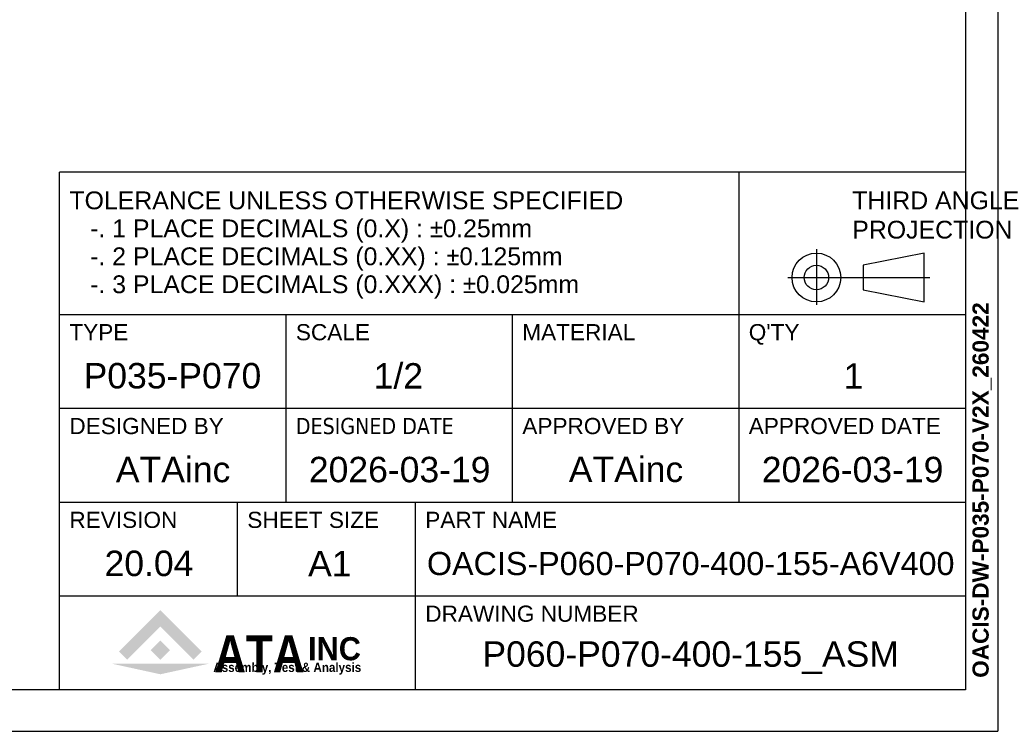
# Model space of a CAD drawing. Extents: x 0 to 1685, y -10 to 1188.
# Tile 3 of 19: x 1259 to 1685, y 0 to 308. Entities that reach past the tile are written whole.
import ezdxf
from ezdxf.enums import TextEntityAlignment as Align

# ---------------------------------------------------------------- set-up
doc = ezdxf.new("R2010")
doc.units = 0
doc.header["$LTSCALE"] = 25.4
doc.layers.get('0').update_dxf_attribs({"linetype": 'CONTINUOUS'})
doc.layers.add('ATA-TEXT', color=7, linetype='CONTINUOUS', lineweight=25)
doc.styles.add('주 문자 (ISO)', font='arial.ttf')

# ---------------------------------------------------------------- blocks, each defined once
blk = doc.blocks.new('ata-Title-A1-002')
for color, points in [(176, [(14.63, 6.49), (12.84, 8.28), (21.79, 17.23), (30.75, 8.28), (28.96, 6.49), (21.79, 13.66)]), (30, [(21.79, 10.66), (23.88, 8.57), (21.79, 6.49), (19.71, 8.57)]), (9, [(32.34, 5.64), (21.79, 3.34), (11.25, 5.64)])]:
    blk.add_hatch(color=color).paths.add_polyline_path(points)
at = {"color": 253}
for p, q in [((0, 0), (0, 112)), ((196, 112), (0, 112)), ((147, 40.6), (147, 112)), ((196, 112), (196, 0)), ((0, 81.2), (196, 81.2)), ((49, 40.6), (49, 81.2)), ((98, 40.6), (98, 81.2)), ((0, 60.9), (196, 60.9)), ((0, 40.6), (196, 40.6)), ((38.5, 20.3), (38.5, 40.6)), ((77, 0), (77, 40.6)), ((0, 20.3), (196, 20.3)), ((196, 0), (0, 0))]:
    blk.add_line(p, q, dxfattribs=at)
for p, q in [((163.75, 95.32), (163.75, 83.26)), ((187.03, 94.45), (173.85, 91.82)), ((187.03, 83.91), (187.03, 94.45)), ((173.85, 91.82), (173.85, 86.55)), ((157.57, 89.18), (188.27, 89.18)), ((173.85, 86.55), (187.03, 83.91)), ((0, 81.2), (196, 81.2))]:
    blk.add_line(p, q)
for radius in [5.27, 2.64]:
    blk.add_circle((163.75, 89.18), radius)
at = {"char_height": 3.85, "attachment_point": 1, "style": '주 문자 (ISO)'}
for s, insert, line_spacing_factor in [('TOLERANCE UNLESS OTHERWISE SPECIFIED\\P   -. 1 PLACE DECIMALS (0.X) : {\\fAIGDT|b0|i0|c2|p2;`0}.25mm\\P   -. 2 PLACE DECIMALS (0.XX) : {\\fAIGDT|b0|i0|c2|p2;`0}.125mm \\P   -. 3 PLACE DECIMALS (0.XXX) : {\\fAIGDT|b0|i0|c2|p2;`0}.025mm', (2.11, 107.8), 0.942857), ('THIRD ANGLE\\PPROJECTION', (171.5, 107.8), 0.987884)]:
    blk.add_mtext(s, dxfattribs=dict(at, insert=insert, line_spacing_factor=line_spacing_factor))
at = {"char_height": 3.5, "attachment_point": 1, "style": '주 문자 (ISO)'}
for s, insert in [('TYPE', (2.1, 79.1)), ('SCALE', (51.11, 79.1)), ('MATERIAL', (100.1, 79.1)), ("Q'TY", (149.1, 79.1)), ('DESIGNED BY', (2.1, 58.8)), ('{\\fTahoma|b0|i0|c0|p34;DESIGNED \\fTahoma|b0|i0|c129|p34;DATE}', (51.1, 58.8)), ('APPROVED BY', (100.11, 58.8)), ('APPROVED DATE', (149.1, 58.8)), ('REVISION', (2.1, 38.5)), ('SHEET SIZE', (40.6, 38.5)), ('PART NAME', (79.11, 38.5)), ('DRAWING NUMBER', (79.11, 18.2))]:
    blk.add_mtext(s, dxfattribs=dict(at, insert=insert))
at = {"color": 176, "insert": (33.46, 3.77), "char_height": 8, "width": 37.1563, "attachment_point": 7, "line_spacing_factor": 0.5, "style": '주 문자 (ISO)'}
blk.add_mtext('{\\fArial|b1|i0|c0|p34;\\W0.85;ATA}', dxfattribs=at)
at = {"color": 9, "style": '주 문자 (ISO)'}
for s, insert, char_height, attachment_point in [('{\\fArial|b1|i0|c0|p34;\\W0.95;INC}', (53.76, 6.3), 5, 7), ('{\\fArial|b1|i0|c0|p34;\\W0.9;Assembly, Test & Analysis}', (49.25, 5.84), 2, 2)]:
    blk.add_mtext(s, dxfattribs=dict(at, insert=insert, char_height=char_height, attachment_point=attachment_point))
at = {"style": '주 문자 (ISO)'}
for tag, p in [('TYPE_001', (24.5, 67.9)), ('SCALE_001', (73.5, 67.9)), ('MATERIAL_001', (122.5, 67.9)), ('QTY_001', (171.5, 67.9)), ('DESIGNED_BY_001', (24.5, 47.6)), ('APPROVED_BY_001', (122.5, 47.64)), ('APPROVED_DATE_001', (171.5, 47.6)), ('REVISION_001', (19.25, 27.3)), ('SHEET_SIZE_001', (57.75, 27.3)), ('PART_NAME_001', (136.5, 27.3)), ('DRAWING_NUMBER_001', (136.5, 7))]:
    blk.add_attdef(tag, text='', height=5.5, dxfattribs=at).set_placement(p, align=Align.MIDDLE_CENTER)
at = {"color": 7, "style": '주 문자 (ISO)'}
blk.add_attdef('DESIGNED_DATE_001', text='', height=5.5, dxfattribs=at).set_placement((73.5, 47.6), align=Align.MIDDLE_CENTER)
blk = doc.blocks.new('ata-Border-A1-002')
at = {"color": 253, "ltscale": 0.5}
for p in [(841, 594), (0, 0)]:
    blk.add_line(p, (841, 0), dxfattribs=at)
for p, q in [((834, 585), (834, 9)), ((834, 9), (7, 9))]:
    blk.add_line(p, q)

msp = doc.modelspace()

# ---------------------------------------------------------------- block references
at = {"xscale": 2, "yscale": 2, "zscale": 2}
msp.add_blockref('ata-Border-A1-002', (0, 0), dxfattribs=at)
ref = msp.add_blockref('ata-Title-A1-002', (1276, 18), dxfattribs=dict(xscale=2, yscale=2, zscale=2))
ref.add_attrib('SCALE_001', '1/2', (1411.901, 148.3055), dxfattribs={"height": 11, "style": '주 문자 (ISO)'})
ref.add_attrib('TYPE_001', 'P035-P070', (1286.368, 148.3715), dxfattribs={"height": 11, "style": '주 문자 (ISO)'})
ref.add_attrib('DESIGNED_BY_001', 'ATAinc', (1300.327, 107.788), dxfattribs={"height": 11, "style": '주 문자 (ISO)'})
ref.add_attrib('DESIGNED_DATE_001', '2026-03-19', (1383.851, 107.7715), dxfattribs={"color": 7, "height": 11, "style": '주 문자 (ISO)'})
ref.add_attrib('APPROVED_BY_001', 'ATAinc', (1496.327, 107.8634995), dxfattribs={"height": 11, "style": '주 문자 (ISO)'})
ref.add_attrib('APPROVED_DATE_001', '2026-03-19', (1579.851, 107.7715), dxfattribs={"height": 11, "style": '주 문자 (ISO)'})
ref.add_attrib('PART_NAME_001', 'OACIS-P060-P070-400-155-A6V400', (1434.955, 67.6), dxfattribs={"height": 10, "style": '주 문자 (ISO)'})
ref.add_attrib('DRAWING_NUMBER_001', 'P060-P070-400-155_ASM', (1458.954, 27.93), dxfattribs={"height": 11, "style": '주 문자 (ISO)'})
ref.add_attrib('QTY_001', '1', (1615.304, 148.278), dxfattribs={"height": 11, "style": '주 문자 (ISO)'})
ref.add_attrib('REVISION_001', '20.04', (1295.437, 67.1715), dxfattribs={"height": 11, "style": '주 문자 (ISO)'})
ref.add_attrib('SHEET_SIZE_001', 'A1', (1383.5195, 67.078), dxfattribs={"color": 7, "height": 11, "style": '주 문자 (ISO)'})

# ---------------------------------------------------------------- texts
at = {"layer": 'ATA-TEXT', "color": 7, "insert": (1671.0322022, 23.1397998), "char_height": 3.5, "attachment_point": 1, "rotation": 90, "line_spacing_factor": 1.027748, "style": '주 문자 (ISO)'}
msp.add_mtext('{\\fArial|b1|i0|c129|p34;\\H2.00000x;OACIS-DW-P035-P070-V2X_260422}', dxfattribs=at)

doc.saveas('drawing.dxf')
